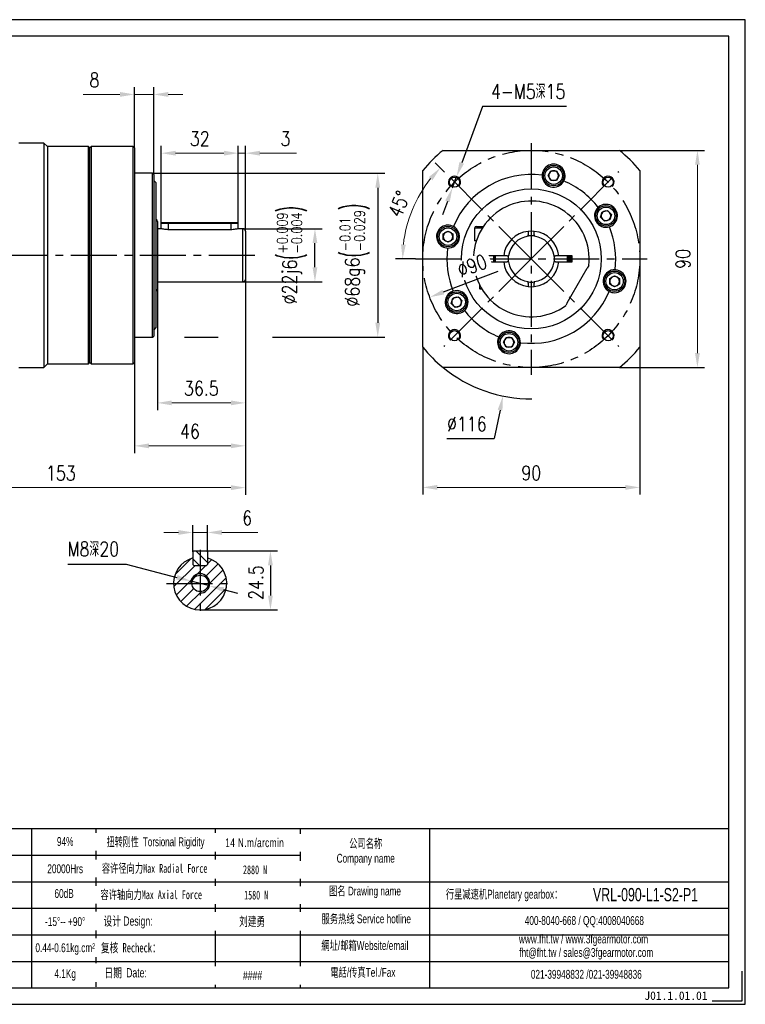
# Model space of a CAD drawing. Header units: millimetres. Extents: x 2126 to 2703, y 267 to 675.
# Tile 3 of 3: x 2403 to 2703, y 267 to 675. Entities that reach past the tile are written whole.
import ezdxf

# ---------------------------------------------------------------- set-up
doc = ezdxf.new("R2010")
doc.units = ezdxf.units.MM
doc.linetypes.add('CENTER2', pattern=[28.575, 19.05, -3.175, 3.175, -3.175])
for name, color, linetype in [('1轮廓实线层', 7, 'Continuous'), ('2细线层', 4, 'Continuous'), ('3中心线层', 1, 'CENTER2'), ('5剖面线层', 2, 'Continuous'), ('6文字层', 3, 'Continuous'), ('7标注层', 4, 'Continuous'), ('SLD-0', 7, 'Continuous'), ('图框_外框线', 7, 'Continuous')]:
    doc.layers.add(name, color=color, linetype=linetype)
doc.styles.add('TH_GBDIM', font='romans.shx', dxfattribs={"width": 0.8, "bigfont": 'gbcbig.shx'})
doc.styles.add('标准', font='arial.ttf', dxfattribs={"width": 0.667})
doc.styles.add('样式 1', font='txt')
doc.dimstyles.new('TH_GBDIM', dxfattribs={"dimscale": 6, "dimtxt": 4.5, "dimasz": 3, "dimexe": 2, "dimexo": 0, "dimgap": 1.5, "dimtad": 1, "dimdec": 1, "dimdsep": 46, "dimtxsty": 'TH_GBDIM', "dimcen": 2.5, "dimclrd": 130, "dimclre": 130, "dimclrt": 3, "dimadec": 0, "dimazin": 0, "dimtfac": 0.714286, "dimtdec": 1, "dimtmove": 0, "dimatfit": 3, "dimfxl": 1, "dimtzin": 0, "dimlwd": -1, "dimlwe": -1, "dimarcsym": 0})

# ---------------------------------------------------------------- blocks, each defined once
blk = doc.blocks.new('*D7')
at = {"layer": '7标注层', "color": 130}
for p, q in [((2422.58, 448.99), (2446.68, 448.99)), ((2446.68, 448.99), (2467.74, 443.48)), ((2481.28, 439.94), (2473.54, 441.96)), ((2487.09, 438.42), (2492.89, 436.9))]:
    blk.add_line(p, q, dxfattribs=at)
for points in [[(2467.49, 442.51), (2467.99, 444.45), (2473.54, 441.96)], [(2487.34, 439.39), (2486.83, 437.45), (2481.28, 439.94)]]:
    blk.add_solid(points, dxfattribs=at)
at = {"layer": 'Defpoints', "color": 0}
for p in [(2473.54, 441.96), (2481.28, 439.94)]:
    blk.add_point(p, dxfattribs=at)
at = {"layer": '7标注层', "color": 3, "insert": (2433.13, 455.22), "char_height": 6, "attachment_point": 5, "style": 'TH_GBDIM'}
blk.add_mtext('{M8深20}{}{}', dxfattribs=at)
blk = doc.blocks.new('*D8')
at = {"layer": '7标注层', "color": 130, "lineweight": 13}
for p, q in [((2468.41, 462.08), (2462.41, 462.08)), ((2474.41, 462.08), (2480.41, 462.08)), ((2486.41, 462.08), (2501.39, 462.08))]:
    blk.add_line(p, q, dxfattribs=at)
at = {"layer": '7标注层', "color": 130}
for p, q in [((2474.41, 454.05), (2474.41, 465.08)), ((2480.41, 454.05), (2480.41, 465.08))]:
    blk.add_line(p, q, dxfattribs=at)
for points in [[(2468.41, 461.08), (2468.41, 463.08), (2474.41, 462.08)], [(2486.41, 463.08), (2486.41, 461.08), (2480.41, 462.08)]]:
    blk.add_solid(points, dxfattribs=at)
at = {"layer": 'Defpoints', "color": 0}
for p in [(2480.41, 462.08), (2474.41, 454.05), (2480.41, 454.05)]:
    blk.add_point(p, dxfattribs=at)
at = {"layer": '7标注层', "color": 3, "insert": (2496.9, 468.08), "char_height": 6, "attachment_point": 5, "style": 'TH_GBDIM'}
blk.add_mtext('6', dxfattribs=at)
blk = doc.blocks.new('*D9')
at = {"layer": '7标注层', "color": 130}
for p, q in [((2479.88, 454.45), (2509.54, 454.45)), ((2506.54, 448.45), (2506.54, 435.95)), ((2477.41, 429.95), (2509.54, 429.95))]:
    blk.add_line(p, q, dxfattribs=at)
for points in [[(2507.54, 448.45), (2505.54, 448.45), (2506.54, 454.45)], [(2505.54, 435.95), (2507.54, 435.95), (2506.54, 429.95)]]:
    blk.add_solid(points, dxfattribs=at)
at = {"layer": 'Defpoints', "color": 0}
for p in [(2479.88, 454.45), (2477.41, 429.95), (2506.54, 429.95)]:
    blk.add_point(p, dxfattribs=at)
at = {"layer": '7标注层', "color": 3, "insert": (2500.54, 441.32), "char_height": 6, "attachment_point": 5, "rotation": 90, "style": 'TH_GBDIM'}
blk.add_mtext('24.5', dxfattribs=at)
blk = doc.blocks.new('*U5')
at = {"layer": '3中心线层'}
blk.add_line((-18.12, -18.12), (18.12, 18.12), dxfattribs=at)
blk = doc.blocks.new('*U4')
at = {"layer": '1轮廓实线层', "color": 0, "linetype": 'ByBlock', "lineweight": -2, "transparency": 16777216}
for p, rotation in [((2055.7, 7340.05), 90), ((2055.7, 7303.8), 180), ((2091.95, 7303.8), 270)]:
    blk.add_blockref('*U5', p, dxfattribs=dict(at, rotation=rotation))
blk.add_blockref('*U5', (2091.95, 7340.05), dxfattribs=at)
blk = doc.blocks.new('*D10')
at = {"layer": '7标注层', "color": 130}
for p, q in [((2495.16, 587.98), (2528, 587.98)), ((2525, 571.98), (2525, 581.98)), ((2495.16, 565.98), (2528, 565.98))]:
    blk.add_line(p, q, dxfattribs=at)
for points in [[(2526, 581.98), (2524, 581.98), (2525, 587.98)], [(2524, 571.98), (2526, 571.98), (2525, 565.98)]]:
    blk.add_solid(points, dxfattribs=at)
at = {"layer": 'Defpoints', "color": 0}
for p in [(2495.16, 587.98), (2525, 587.98), (2495.16, 565.98)]:
    blk.add_point(p, dxfattribs=at)
at = {"layer": '7标注层', "color": 3, "insert": (2515.48, 576.98), "char_height": 6, "attachment_point": 5, "rotation": 90, "style": 'TH_GBDIM'}
blk.add_mtext('{\\A1;{%%c22}{}{j6\\H0.7143x;{\\H2x;\\W0.5;(}\\S+0.009^ -0.004;{\\H2x;\\W0.5;)}}}', dxfattribs=at)
blk = doc.blocks.new('*D11')
at = {"layer": '7标注层', "color": 130}
for p, q in [((2458.16, 610.98), (2554.04, 610.98)), ((2551.04, 604.98), (2551.04, 548.98)), ((2470.91, 542.98), (2484.91, 542.98)), ((2507.41, 542.98), (2554.04, 542.98))]:
    blk.add_line(p, q, dxfattribs=at)
for points in [[(2552.04, 604.98), (2550.04, 604.98), (2551.04, 610.98)], [(2550.04, 548.98), (2552.04, 548.98), (2551.04, 542.98)]]:
    blk.add_solid(points, dxfattribs=at)
at = {"layer": 'Defpoints', "color": 0}
for p in [(2458.16, 610.98), (2457.66, 542.98), (2551.04, 542.98)]:
    blk.add_point(p, dxfattribs=at)
at = {"layer": '7标注层', "color": 3, "insert": (2541.53, 576.98), "char_height": 6, "attachment_point": 5, "rotation": 90, "style": 'TH_GBDIM'}
blk.add_mtext('{\\A1;{%%c68}{}{g6\\H0.7143x;{\\H2x;\\W0.5;(}\\S-0.01^ -0.029;{\\H2x;\\W0.5;)}}}', dxfattribs=at)
blk = doc.blocks.new('*D12')
at = {"layer": '7标注层', "color": 130}
for p, q in [((2496.16, 566.98), (2496.16, 512.78)), ((2459.66, 562.98), (2459.66, 512.78))]:
    blk.add_line(p, q, dxfattribs=at)
at = {"layer": '7标注层', "color": 130, "lineweight": 13}
blk.add_line((2490.16, 515.78), (2465.66, 515.78), dxfattribs=at)
at = {"layer": '7标注层', "color": 130}
for points in [[(2465.66, 516.78), (2465.66, 514.78), (2459.66, 515.78)], [(2490.16, 514.78), (2490.16, 516.78), (2496.16, 515.78)]]:
    blk.add_solid(points, dxfattribs=at)
at = {"layer": 'Defpoints', "color": 0}
for p in [(2496.16, 566.98), (2459.66, 562.98), (2459.66, 515.78)]:
    blk.add_point(p, dxfattribs=at)
at = {"layer": '7标注层', "color": 3, "insert": (2477.91, 521.78), "char_height": 6, "attachment_point": 5, "style": 'TH_GBDIM'}
blk.add_mtext('36.5', dxfattribs=at)
blk = doc.blocks.new('*D13')
at = {"layer": '7标注层', "color": 130}
for p, q in [((2496.16, 566.91), (2496.16, 494.98)), ((2450.16, 532.48), (2450.16, 494.98))]:
    blk.add_line(p, q, dxfattribs=at)
at = {"layer": '7标注层', "color": 130, "lineweight": 13}
blk.add_line((2490.16, 497.98), (2456.16, 497.98), dxfattribs=at)
at = {"layer": '7标注层', "color": 130}
for points in [[(2456.16, 498.98), (2456.16, 496.98), (2450.16, 497.98)], [(2490.16, 496.98), (2490.16, 498.98), (2496.16, 497.98)]]:
    blk.add_solid(points, dxfattribs=at)
at = {"layer": 'Defpoints', "color": 0}
for p in [(2496.16, 566.91), (2450.16, 532.48), (2450.16, 497.98)]:
    blk.add_point(p, dxfattribs=at)
at = {"layer": '7标注层', "color": 3, "insert": (2473.16, 503.98), "char_height": 6, "attachment_point": 5, "style": 'TH_GBDIM'}
blk.add_mtext('46', dxfattribs=at)
blk = doc.blocks.new('*D14')
at = {"layer": '7标注层', "color": 130}
for p, q in [((2450.16, 621.48), (2450.16, 646.62)), ((2458.16, 610.48), (2458.16, 646.62))]:
    blk.add_line(p, q, dxfattribs=at)
at = {"layer": '7标注层', "color": 130, "lineweight": 13}
for p, q in [((2444.16, 643.62), (2428.96, 643.62)), ((2458.16, 643.62), (2450.16, 643.62)), ((2464.16, 643.62), (2470.16, 643.62))]:
    blk.add_line(p, q, dxfattribs=at)
at = {"layer": '7标注层', "color": 130}
for points in [[(2444.16, 642.62), (2444.16, 644.62), (2450.16, 643.62)], [(2464.16, 644.62), (2464.16, 642.62), (2458.16, 643.62)]]:
    blk.add_solid(points, dxfattribs=at)
at = {"layer": 'Defpoints', "color": 0}
for p in [(2450.16, 643.62), (2450.16, 621.48), (2458.16, 610.48)]:
    blk.add_point(p, dxfattribs=at)
at = {"layer": '7标注层', "color": 3, "insert": (2433.56, 649.62), "char_height": 6, "attachment_point": 5, "style": 'TH_GBDIM'}
blk.add_mtext('8', dxfattribs=at)
blk = doc.blocks.new('*D15')
at = {"layer": '7标注层', "color": 130}
for p, q in [((2461.23, 590.08), (2461.23, 622.27)), ((2493.23, 590.08), (2493.23, 622.27))]:
    blk.add_line(p, q, dxfattribs=at)
at = {"layer": '7标注层', "color": 130, "lineweight": 13}
blk.add_line((2467.23, 619.27), (2487.23, 619.27), dxfattribs=at)
at = {"layer": '7标注层', "color": 130}
for points in [[(2467.23, 620.27), (2467.23, 618.27), (2461.23, 619.27)], [(2487.23, 618.27), (2487.23, 620.27), (2493.23, 619.27)]]:
    blk.add_solid(points, dxfattribs=at)
at = {"layer": 'Defpoints', "color": 0}
for p in [(2493.23, 619.27), (2461.23, 590.08), (2493.23, 590.08)]:
    blk.add_point(p, dxfattribs=at)
at = {"layer": '7标注层', "color": 3, "insert": (2477.23, 625.27), "char_height": 6, "attachment_point": 5, "style": 'TH_GBDIM'}
blk.add_mtext('32', dxfattribs=at)
blk = doc.blocks.new('*D16')
at = {"layer": '7标注层', "color": 130}
for p, q in [((2493.23, 590.08), (2493.23, 622.27)), ((2496.16, 586.98), (2496.16, 622.27))]:
    blk.add_line(p, q, dxfattribs=at)
at = {"layer": '7标注层', "color": 130, "lineweight": 13}
for p, q in [((2487.23, 619.27), (2481.23, 619.27)), ((2496.16, 619.27), (2493.23, 619.27)), ((2502.16, 619.27), (2517.36, 619.27))]:
    blk.add_line(p, q, dxfattribs=at)
at = {"layer": '7标注层', "color": 130}
for points in [[(2487.23, 618.27), (2487.23, 620.27), (2493.23, 619.27)], [(2502.16, 620.27), (2502.16, 618.27), (2496.16, 619.27)]]:
    blk.add_solid(points, dxfattribs=at)
at = {"layer": 'Defpoints', "color": 0}
for p in [(2493.23, 619.27), (2493.23, 590.08), (2496.16, 586.98)]:
    blk.add_point(p, dxfattribs=at)
at = {"layer": '7标注层', "color": 3, "insert": (2512.76, 625.27), "char_height": 6, "attachment_point": 5, "style": 'TH_GBDIM'}
blk.add_mtext('{3}{}{}', dxfattribs=at)
blk = doc.blocks.new('*D17')
at = {"layer": '7标注层', "color": 130}
for p, q in [((2578.46, 611.69), (2574.85, 615.3)), ((2566.7, 575.45), (2558.34, 575.45))]:
    blk.add_line(p, q, dxfattribs=at)
at = {"layer": '7标注层', "color": 130, "lineweight": 13}
blk.add_arc((2614.7, 575.45), 53.37, 141.4451, 173.5549, dxfattribs=at)
at = {"layer": '7标注层', "color": 130}
for points in [[(2573.72, 608.04), (2572.23, 609.37), (2576.97, 613.18)], [(2560.68, 581.49), (2562.67, 581.38), (2561.34, 575.45)]]:
    blk.add_solid(points, dxfattribs=at)
at = {"layer": 'Defpoints', "color": 0}
for p in [(2578.46, 611.69), (2568.49, 602.13), (2566.7, 575.45), (2614.7, 575.45), (2675.2, 575.45)]:
    blk.add_point(p, dxfattribs=at)
at = {"layer": '7标注层', "color": 3, "insert": (2559.86, 598.16), "char_height": 6, "attachment_point": 5, "rotation": 67.5, "style": 'TH_GBDIM'}
blk.add_mtext('45%%d', dxfattribs=at)
blk = doc.blocks.new('*D18')
at = {"layer": '7标注层', "color": 130}
for p, q in [((2569.7, 538.85), (2569.7, 477.76)), ((2659.7, 538.85), (2659.7, 477.76))]:
    blk.add_line(p, q, dxfattribs=at)
at = {"layer": '7标注层', "color": 130, "lineweight": 13}
blk.add_line((2575.7, 480.76), (2653.7, 480.76), dxfattribs=at)
at = {"layer": '7标注层', "color": 130}
for points in [[(2575.7, 481.76), (2575.7, 479.76), (2569.7, 480.76)], [(2653.7, 479.76), (2653.7, 481.76), (2659.7, 480.76)]]:
    blk.add_solid(points, dxfattribs=at)
at = {"layer": 'Defpoints', "color": 0}
for p in [(2569.7, 538.85), (2659.7, 538.85), (2659.7, 480.76)]:
    blk.add_point(p, dxfattribs=at)
at = {"layer": '7标注层', "color": 3, "insert": (2614.7, 486.76), "char_height": 6, "attachment_point": 5, "style": 'TH_GBDIM'}
blk.add_mtext('90', dxfattribs=at)
blk = doc.blocks.new('*D19')
at = {"layer": '7标注层', "color": 130}
for p, q in [((2651.3, 620.45), (2686.58, 620.45)), ((2651.3, 530.45), (2686.58, 530.45))]:
    blk.add_line(p, q, dxfattribs=at)
at = {"layer": '7标注层', "color": 130, "lineweight": 13}
blk.add_line((2683.58, 536.45), (2683.58, 614.45), dxfattribs=at)
at = {"layer": '7标注层', "color": 130}
for points in [[(2684.58, 614.45), (2682.58, 614.45), (2683.58, 620.45)], [(2682.58, 536.45), (2684.58, 536.45), (2683.58, 530.45)]]:
    blk.add_solid(points, dxfattribs=at)
at = {"layer": 'Defpoints', "color": 0}
for p in [(2651.3, 620.45), (2683.58, 620.45), (2651.3, 530.45)]:
    blk.add_point(p, dxfattribs=at)
at = {"layer": '7标注层', "color": 3, "insert": (2677.58, 575.45), "char_height": 6, "attachment_point": 5, "rotation": 90, "style": 'TH_GBDIM'}
blk.add_mtext('90', dxfattribs=at)
blk = doc.blocks.new('*D20')
at = {"layer": '7标注层', "color": 130}
for p in [(2601.75, 512.77), (2579.63, 501.02)]:
    blk.add_line(p, (2599.32, 501.02), dxfattribs=at)
blk.add_arc((2614.7, 575.45), 58, 230.8833, 270.1957, dxfattribs=at)
blk.add_solid([(2602.73, 512.57), (2600.77, 512.97), (2602.96, 518.65)], dxfattribs=at)
at = {"layer": 'Defpoints', "color": 0}
for p in [(2626.45, 632.24), (2602.96, 518.65)]:
    blk.add_point(p, dxfattribs=at)
at = {"layer": '7标注层', "color": 3, "insert": (2587.98, 507.02), "char_height": 6, "attachment_point": 5, "style": 'TH_GBDIM'}
blk.add_mtext('{∅116}{}{}', dxfattribs=at)
blk = doc.blocks.new('*D21')
at = {"layer": '7标注层', "color": 130}
for p, q in [((2594.51, 638.6), (2585.84, 615.23)), ((2629.35, 638.6), (2594.51, 638.6)), ((2582.01, 604.92), (2583.75, 609.61)), ((2579.93, 599.3), (2577.84, 593.67))]:
    blk.add_line(p, q, dxfattribs=at)
for points in [[(2584.9, 615.58), (2586.78, 614.89), (2583.75, 609.61)], [(2580.86, 598.95), (2578.99, 599.64), (2582.01, 604.92)]]:
    blk.add_solid(points, dxfattribs=at)
at = {"layer": 'Defpoints', "color": 0}
for p in [(2583.75, 609.61), (2582.01, 604.92)]:
    blk.add_point(p, dxfattribs=at)
at = {"layer": '7标注层', "color": 3, "insert": (2613.43, 644.83), "char_height": 6, "attachment_point": 5, "style": 'TH_GBDIM'}
blk.add_mtext('{4-M5深15}{}{}', dxfattribs=at)
blk = doc.blocks.new('*D25')
at = {"layer": '7标注层', "color": 130}
for p, q in [((2496.16, 566.91), (2496.16, 477.66)), ((2343.16, 532.38), (2343.16, 477.66))]:
    blk.add_line(p, q, dxfattribs=at)
at = {"layer": '7标注层', "color": 130, "lineweight": 13}
blk.add_line((2349.16, 480.66), (2490.16, 480.66), dxfattribs=at)
at = {"layer": '7标注层', "color": 130}
for points in [[(2349.16, 481.66), (2349.16, 479.66), (2343.16, 480.66)], [(2490.16, 479.66), (2490.16, 481.66), (2496.16, 480.66)]]:
    blk.add_solid(points, dxfattribs=at)
at = {"layer": 'Defpoints', "color": 0}
for p in [(2496.16, 566.91), (2343.16, 532.38), (2496.16, 480.66)]:
    blk.add_point(p, dxfattribs=at)
at = {"layer": '7标注层', "color": 3, "insert": (2419.66, 486.66), "char_height": 6, "attachment_point": 5, "style": 'TH_GBDIM'}
blk.add_mtext('153', dxfattribs=at)
blk = doc.blocks.new('*D28')
at = {"layer": '7标注层', "color": 130}
blk.add_line((2600.78, 570.19), (2578.21, 561.68), dxfattribs=at)
blk.add_solid([(2577.86, 562.62), (2578.57, 560.75), (2572.6, 559.57)], dxfattribs=at)
at = {"layer": 'Defpoints', "color": 0}
for p in [(2656.81, 591.32), (2572.6, 559.57)]:
    blk.add_point(p, dxfattribs=at)
at = {"layer": '7标注层', "color": 3, "insert": (2590.18, 572.61), "char_height": 6, "attachment_point": 5, "rotation": 20.6615, "style": 'TH_GBDIM'}
blk.add_mtext('∅90', dxfattribs=at)

msp = doc.modelspace()

# ---------------------------------------------------------------- hatches: boundary and pattern name
at = {"layer": '5剖面线层'}
h = msp.add_hatch(dxfattribs=at)
h.set_pattern_fill('ANSI31', color=256, angle=90)
h.set_pattern_definition([(135, (1369.3968, 213.6165), (-2.245064, -2.245064), [])])
h.paths.add_polyline_path([(2480.41, 454.05), (2480.01, 454.45), (2477.41, 454.45), (2477.41, 448.45), (2480.01, 448.45), (2480.41, 448.85)])
h.paths.add_polyline_path([(2477.41, 454.45), (2474.81, 454.45), (2474.41, 454.05), (2474.41, 448.85), (2474.81, 448.45), (2477.41, 448.45)])
h = msp.add_hatch(dxfattribs=at)
h.set_pattern_fill('ANSI31', color=256)
h.set_pattern_definition([(45, (1369.3968, 213.6165), (-2.245064, 2.245064), [])])
h.paths.add_polyline_path([(2480.41, 451.53), (2480.41, 448.85), (2480.01, 448.45), (2477.41, 448.45), (2477.41, 444.95, -0.414214), (2481.41, 440.95), (2488.41, 440.95, 0.335437)])
h.paths.add_polyline_path([(2488.41, 440.95), (2481.41, 440.95, -0.414214), (2477.41, 436.95), (2477.41, 429.95, 0.414214)])
h.paths.add_polyline_path([(2477.41, 436.95), (2477.41, 437.55, -0.414214), (2474.01, 440.95), (2466.41, 440.95, 0.414214), (2477.41, 429.95)])
h.paths.add_polyline_path([(2477.41, 448.45), (2474.81, 448.45), (2474.41, 448.85), (2474.41, 451.53, 0.335437), (2466.41, 440.95), (2473.41, 440.95, -0.414214), (2477.41, 444.95)])
h.paths.add_polyline_path([(2477.41, 444.95), (2477.41, 444.35, -0.414214), (2480.81, 440.95), (2481.41, 440.95, 0.414214)], flags=17)
h.paths.add_polyline_path([(2477.41, 444.35), (2477.41, 444.95, 0.414214), (2473.41, 440.95), (2474.01, 440.95, -0.414214)], flags=17)
h.paths.add_polyline_path([(2481.41, 440.95), (2480.81, 440.95, -0.414214), (2477.41, 437.55), (2477.41, 436.95, 0.414214)], flags=17)

# ---------------------------------------------------------------- linework, layer by layer
at = {"layer": '1轮廓实线层', "linetype": 'Continuous', "lineweight": 30}
for p, q in [((2412.66, 623.48), (2402.16, 623.48)), ((2414.16, 621.98), (2412.66, 623.48)), ((2412.66, 623.48), (2412.66, 530.48)), ((2431.16, 621.98), (2414.16, 621.98)), ((2414.16, 621.98), (2414.16, 531.98)), ((2431.66, 621.48), (2431.16, 621.98)), ((2431.16, 531.98), (2431.16, 621.98)), ((2432.16, 621.98), (2431.66, 621.48)), ((2431.66, 532.48), (2431.66, 621.48)), ((2449.66, 621.98), (2432.16, 621.98)), ((2432.16, 621.98), (2432.16, 531.98)), ((2450.16, 621.48), (2449.66, 621.98)), ((2449.66, 576.98), (2449.66, 621.98)), ((2450.16, 621.48), (2450.16, 576.98)), ((2578.11, 620.45), (2651.3, 620.45)), ((2457.66, 610.98), (2450.16, 610.98)), ((2458.16, 610.48), (2457.66, 610.98)), ((2457.66, 576.98), (2457.66, 610.98)), ((2458.16, 610.48), (2458.16, 576.98)), ((2569.7, 538.85), (2569.7, 612.04)), ((2619.24, 610.55), (2619.21, 610.15)), ((2621.65, 609.98), (2622.8, 611.98)), ((2622.8, 607.98), (2621.65, 609.98)), ((2622.8, 611.98), (2625.11, 611.98)), ((2625.11, 611.98), (2626.27, 609.98)), ((2626.27, 609.98), (2625.11, 607.98)), ((2628.16, 607.76), (2628.33, 608.12)), ((2659.7, 612.04), (2659.7, 538.85)), ((2459.16, 606.98), (2458.16, 607.98)), ((2459.16, 576.98), (2459.16, 606.98)), ((2625.11, 607.98), (2622.8, 607.98)), ((2642.74, 597.06), (2642.43, 596.8)), ((2643.43, 592.72), (2644.03, 594.95)), ((2645.07, 591.09), (2643.43, 592.72)), ((2644.03, 594.95), (2646.26, 595.55)), ((2646.26, 595.55), (2647.9, 593.92)), ((2647.9, 593.92), (2647.3, 591.69)), ((2459.66, 590.98), (2459.66, 576.98)), ((2461.16, 587.98), (2459.66, 587.98)), ((2461.56, 590.48), (2461.16, 590.08)), ((2461.16, 590.08), (2461.16, 587.98)), ((2464.16, 590.08), (2461.16, 590.08)), ((2461.56, 590.48), (2464.16, 590.48)), ((2464.16, 590.48), (2490.16, 590.48)), ((2464.16, 590.08), (2464.16, 590.48)), ((2490.16, 590.08), (2464.16, 590.08)), ((2464.16, 590.08), (2464.16, 587.56)), ((2490.16, 590.48), (2492.76, 590.48)), ((2490.16, 590.48), (2490.16, 590.08)), ((2493.16, 590.08), (2490.16, 590.08)), ((2490.16, 590.08), (2490.16, 587.56)), ((2493.16, 590.08), (2492.76, 590.48)), ((2493.16, 587.98), (2493.16, 590.08)), ((2495.16, 587.98), (2493.16, 587.98)), ((2495.16, 576.98), (2495.16, 587.98)), ((2582.39, 588.9), (2582.03, 589.07)), ((2591.2, 588.2), (2591.2, 582.95)), ((2594.37, 588.2), (2591.2, 588.2)), ((2591.95, 588.95), (2594.86, 588.95)), ((2647.3, 591.69), (2645.07, 591.09)), ((2647.06, 588.78), (2647.44, 588.92)), ((2490.16, 587.56), (2464.16, 587.56)), ((2496.16, 586.98), (2496.16, 576.98)), ((2578.17, 585.85), (2580.17, 587.01)), ((2578.17, 583.54), (2578.17, 585.85)), ((2580.17, 582.39), (2578.17, 583.54)), ((2580.17, 587.01), (2582.17, 585.85)), ((2582.17, 583.54), (2580.17, 582.39)), ((2582.17, 585.85), (2582.17, 583.54)), ((2613.45, 586.88), (2613.45, 586.47)), ((2613.45, 586.47), (2613.45, 585.45)), ((2615.95, 586.47), (2615.95, 586.88)), ((2615.95, 585.45), (2615.95, 586.47)), ((2579.6, 579.98), (2580, 579.95)), ((2591.91, 582.95), (2591.2, 582.95)), ((2449.66, 531.98), (2449.66, 576.98)), ((2450.16, 576.98), (2450.16, 532.48)), ((2457.66, 542.98), (2457.66, 576.98)), ((2458.16, 576.98), (2458.16, 543.48)), ((2459.16, 546.98), (2459.16, 576.98)), ((2459.66, 576.98), (2459.66, 562.98)), ((2495.16, 565.98), (2495.16, 576.98)), ((2496.16, 576.98), (2496.16, 566.98)), ((2591.24, 576.7), (2590.74, 576.7)), ((2602.77, 576.7), (2591.24, 576.7)), ((2593.2, 576.7), (2593.2, 574.2)), ((2599.2, 574.2), (2599.2, 576.7)), ((2599.41, 576.7), (2599.35, 575.45)), ((2599.35, 575.45), (2599.41, 574.2)), ((2603.27, 576.7), (2602.77, 576.7)), ((2603.68, 576.7), (2603.27, 576.7)), ((2604.71, 576.7), (2603.68, 576.7)), ((2625.73, 576.7), (2624.7, 576.7)), ((2626.14, 576.7), (2625.73, 576.7)), ((2626.64, 576.7), (2626.14, 576.7)), ((2631.7, 576.7), (2626.64, 576.7)), ((2631.7, 574.2), (2631.7, 576.7)), ((2590.74, 574.2), (2591.24, 574.2)), ((2591.24, 574.2), (2602.77, 574.2)), ((2602.77, 574.2), (2603.27, 574.2)), ((2603.27, 574.2), (2603.68, 574.2)), ((2603.68, 574.2), (2604.71, 574.2)), ((2624.7, 574.2), (2625.73, 574.2)), ((2625.73, 574.2), (2626.14, 574.2)), ((2626.14, 574.2), (2626.64, 574.2)), ((2626.64, 574.2), (2631.7, 574.2)), ((2629.63, 557.29), (2637.89, 571.6)), ((2638.55, 572.75), (2637.89, 571.6)), ((2647.24, 567.35), (2649.24, 568.5)), ((2647.24, 565.04), (2647.24, 567.35)), ((2649.24, 568.5), (2651.24, 567.35)), ((2649.81, 570.91), (2649.41, 570.94)), ((2651.24, 567.35), (2651.24, 565.04)), ((2459.66, 565.98), (2495.16, 565.98)), ((2593.2, 564.78), (2593.2, 563.2)), ((2593.2, 563.2), (2593.45, 562.95)), ((2593.2, 563.2), (2594.07, 563.2)), ((2613.45, 565.45), (2613.45, 564.42)), ((2613.45, 564.42), (2613.45, 564.01)), ((2615.95, 564.42), (2615.95, 565.45)), ((2615.95, 564.01), (2615.95, 564.42)), ((2649.24, 563.88), (2647.24, 565.04)), ((2651.24, 565.04), (2649.24, 563.88)), ((2581.51, 556.97), (2582.11, 559.2)), ((2582.34, 562.11), (2581.97, 561.98)), ((2582.11, 559.2), (2584.34, 559.8)), ((2584.34, 559.8), (2585.97, 558.17)), ((2594.22, 562.95), (2593.45, 562.95)), ((2647.02, 561.99), (2647.38, 561.82)), ((2583.15, 555.34), (2581.51, 556.97)), ((2585.38, 555.94), (2583.15, 555.34)), ((2585.97, 558.17), (2585.38, 555.94)), ((2629.63, 557.29), (2628.96, 556.14)), ((2586.67, 553.83), (2586.98, 554.09)), ((2458.16, 545.98), (2459.16, 546.98)), ((2450.16, 542.98), (2457.66, 542.98)), ((2457.66, 542.98), (2458.16, 543.48)), ((2601.25, 543.13), (2601.08, 542.77)), ((2603.14, 540.91), (2604.3, 542.91)), ((2604.3, 542.91), (2606.61, 542.91)), ((2606.61, 542.91), (2607.76, 540.91)), ((2604.3, 538.91), (2603.14, 540.91)), ((2606.61, 538.91), (2604.3, 538.91)), ((2607.76, 540.91), (2606.61, 538.91)), ((2610.17, 540.34), (2610.2, 540.74)), ((2412.66, 530.48), (2414.16, 531.98)), ((2414.16, 531.98), (2431.16, 531.98)), ((2431.16, 531.98), (2431.66, 532.48)), ((2431.66, 532.48), (2432.16, 531.98)), ((2432.16, 531.98), (2449.66, 531.98)), ((2449.66, 531.98), (2450.16, 532.48)), ((2402.16, 530.48), (2412.66, 530.48)), ((2651.3, 530.45), (2578.11, 530.45))]:
    msp.add_line(p, q, dxfattribs=at)
at = {"layer": '1轮廓实线层'}
for p, q in [((2474.81, 454.45), (2474.41, 454.05)), ((2474.41, 454.05), (2474.41, 448.85)), ((2474.81, 454.45), (2480.01, 454.45)), ((2480.41, 454.05), (2480.01, 454.45)), ((2480.41, 454.05), (2480.41, 448.85)), ((2474.41, 448.85), (2474.81, 448.45)), ((2474.81, 448.45), (2480.01, 448.45)), ((2480.01, 448.45), (2480.41, 448.85))]:
    msp.add_line(p, q, dxfattribs=at)
at = {"layer": '1轮廓实线层', "linetype": 'Continuous', "lineweight": 30, "flags": 128}
for points in [[(2615.95, 586.88), (2614.7, 586.95), (2613.45, 586.88)], [(2630, 574.2), (2630.05, 575.45), (2630, 576.7)], [(2613.45, 564.01), (2614.7, 563.95), (2615.95, 564.01)]]:
    msp.add_lwpolyline(points, dxfattribs=at)
at = {"layer": '1轮廓实线层', "linetype": 'Continuous', "lineweight": 30}
for centre, radius in [((2623.96, 609.98), 4.25), ((2623.96, 609.98), 3.62), ((2582.88, 607.27), 2.1), ((2646.52, 607.27), 2.1), ((2614.7, 575.45), 29), ((2645.67, 593.32), 4.25), ((2645.67, 593.32), 3.62), ((2580.17, 584.7), 4.25), ((2580.17, 584.7), 3.63), ((2649.24, 566.19), 4.25), ((2649.24, 566.19), 3.62), ((2583.74, 557.57), 4.25), ((2583.74, 557.57), 3.63), ((2582.88, 543.63), 2.1), ((2605.45, 540.91), 4.25), ((2605.45, 540.91), 3.63), ((2646.52, 543.63), 2.1)]:
    msp.add_circle(centre, radius, dxfattribs=at)
at = {"layer": '1轮廓实线层'}
msp.add_circle((2477.41, 440.95), 3.4, dxfattribs=at)
at = {"layer": '1轮廓实线层', "linetype": 'Continuous', "lineweight": 30}
for centre, radius, start, end in [((2614.7, 575.45), 58, 129.1167, 140.8833), ((2614.7, 575.45), 58, 39.1167, 50.8833), ((2623.96, 609.98), 4.75, 336.9662, 173.0338), ((2614.7, 575.45), 35, 82.6029, 157.3971), ((2623.96, 609.98), 4.75, 177.866, 332.134), ((2623.96, 609.98), 2, 150, 210), ((2623.96, 609.98), 2, 90, 150), ((2623.96, 609.98), 2, 210, 270), ((2623.96, 609.98), 2, 30, 90), ((2623.96, 609.98), 2, 270, 330), ((2623.96, 609.98), 2, 330, 30), ((2614.7, 575.45), 35, 37.6029, 67.3971), ((2614.7, 575.45), 24, 353.5565, 177.0145), ((2645.67, 593.32), 4.75, 132.866, 287.134), ((2645.67, 593.32), 4.75, 291.9662, 128.0338), ((2458.66, 590.98), 1, 0, 60), ((2645.67, 593.32), 2, 165, 225), ((2645.67, 593.32), 2, 105, 165), ((2645.67, 593.32), 2, 225, 285), ((2645.67, 593.32), 2, 45, 105), ((2645.67, 593.32), 2, 285, 345), ((2645.67, 593.32), 2, 345, 45), ((2495.16, 586.98), 1, 0, 90), ((2580.17, 584.7), 4.75, 66.9662, 263.0338), ((2580.17, 584.7), 4.75, 267.866, 62.134), ((2591.95, 588.2), 0.75, 90, 180), ((2614.7, 575.45), 35, 352.6029, 22.3971), ((2580.17, 584.7), 2, 120, 180), ((2580.17, 584.7), 2, 180, 240), ((2580.17, 584.7), 2, 60, 120), ((2580.17, 584.7), 2, 0, 60), ((2580.17, 584.7), 2, 300, 0), ((2614.7, 575.45), 11.5, 96.2401, 173.7599), ((2614.7, 575.45), 9.5, 97.5608, 172.4392), ((2614.7, 575.45), 9.6, 82.5184, 97.4816), ((2614.7, 575.45), 11.5, 6.2401, 83.7599), ((2614.7, 575.45), 9.5, 7.5608, 82.4392), ((2580.17, 584.7), 2, 240, 300), ((2614.7, 575.45), 35, 172.6029, 202.3971), ((2614.7, 575.45), 15, 175.2198, 184.7802), ((2614.7, 575.45), 9.6, 172.5184, 187.4816), ((2614.7, 575.45), 9.6, 352.5184, 7.4816), ((2614.7, 575.45), 15, 355.2198, 4.7802), ((2614.7, 575.45), 15.75, 355.4479, 4.5521), ((2614.7, 575.45), 16, 355.5192, 4.4808), ((2614.7, 575.45), 16.4, 355.6287, 4.3713), ((2614.7, 575.45), 17, 355.7833, 4.2167), ((2614.7, 575.45), 24, 182.9855, 306.4435), ((2614.7, 575.45), 11.5, 186.2401, 263.7599), ((2614.7, 575.45), 9.5, 187.5608, 262.4392), ((2614.7, 575.45), 11.5, 276.2401, 353.7599), ((2614.7, 575.45), 9.5, 277.5608, 352.4392), ((2649.24, 566.19), 4.75, 87.866, 242.134), ((2649.24, 566.19), 2, 120, 180), ((2649.24, 566.19), 4.75, 246.9662, 83.0338), ((2649.24, 566.19), 2, 60, 120), ((2649.24, 566.19), 2, 0, 60), ((2495.16, 566.98), 1, 270, 0), ((2614.7, 575.45), 9.6, 262.5184, 277.4816), ((2649.24, 566.19), 2, 180, 240), ((2649.24, 566.19), 2, 240, 300), ((2649.24, 566.19), 2, 300, 0), ((2458.66, 562.98), 1, 300, 0), ((2583.74, 557.57), 4.75, 111.9662, 308.0338), ((2583.74, 557.57), 2, 105, 165), ((2583.74, 557.57), 4.75, 312.866, 107.134), ((2583.74, 557.57), 2, 45, 105), ((2614.7, 575.45), 35, 262.6029, 337.3971), ((2583.74, 557.57), 2, 165, 225), ((2583.74, 557.57), 2, 225, 285), ((2583.74, 557.57), 2, 285, 345), ((2583.74, 557.57), 2, 345, 45), ((2614.7, 575.45), 35, 217.6029, 247.3971), ((2605.45, 540.91), 4.75, 156.9662, 353.0338), ((2605.45, 540.91), 4.75, 357.866, 152.134), ((2605.45, 540.91), 2, 90, 150), ((2605.45, 540.91), 2, 30, 90), ((2614.7, 575.45), 58, 219.1167, 230.8833), ((2605.45, 540.91), 2, 150, 210), ((2605.45, 540.91), 2, 210, 270), ((2605.45, 540.91), 2, 270, 330), ((2605.45, 540.91), 2, 330, 30), ((2614.7, 575.45), 58, 309.1167, 320.8833)]:
    msp.add_arc(centre, radius, start, end, dxfattribs=at)
at = {"layer": '1轮廓实线层'}
msp.add_arc((2477.41, 440.95), 11, 105.8266, 74.1734, dxfattribs=at)
at = {"layer": '1轮廓实线层', "linetype": 'Continuous', "lineweight": 30}
for points, knots in [([(2464.16, 587.56), (2463.83, 587.57), (2463.17, 587.59), (2462.29, 587.72), (2461.61, 587.86), (2461.21, 587.97), (2461.2, 587.97), (2461.2, 587.97)], [0, 0, 0, 0, 0.209353, 0.418514, 0.63263, 0.850273, 1, 1, 1, 1]), ([(2493.13, 587.97), (2493.14, 587.97), (2493.18, 587.98), (2492.93, 587.91), (2492.39, 587.79), (2491.58, 587.64), (2490.79, 587.57), (2490.3, 587.56), (2490.16, 587.56)], [0, 0, 0, 0, 0.062606, 0.269235, 0.478041, 0.693534, 0.910388, 1, 1, 1, 1]), ([(2613.45, 584.86), (2613.45, 584.95), (2613.45, 585.14), (2613.45, 585.34), (2613.45, 585.45)], [0, 0, 0, 0, 0.444848, 1, 1, 1, 1]), ([(2615.95, 585.45), (2615.95, 585.34), (2615.95, 585.14), (2615.95, 584.95), (2615.95, 584.86)], [0, 0, 0, 0, 0.555152, 1, 1, 1, 1]), ([(2604.71, 576.7), (2604.81, 576.7), (2605.01, 576.7), (2605.2, 576.7), (2605.29, 576.7)], [0, 0, 0, 0, 0.555152, 1, 1, 1, 1]), ([(2624.12, 576.7), (2624.21, 576.7), (2624.4, 576.7), (2624.6, 576.7), (2624.7, 576.7)], [0, 0, 0, 0, 0.444848, 1, 1, 1, 1]), ([(2605.29, 574.2), (2605.2, 574.2), (2605.01, 574.2), (2604.81, 574.2), (2604.71, 574.2)], [0, 0, 0, 0, 0.444848, 1, 1, 1, 1]), ([(2624.7, 574.2), (2624.6, 574.2), (2624.4, 574.2), (2624.21, 574.2), (2624.12, 574.2)], [0, 0, 0, 0, 0.555152, 1, 1, 1, 1]), ([(2613.45, 565.45), (2613.45, 565.55), (2613.45, 565.75), (2613.45, 565.94), (2613.45, 566.03)], [0, 0, 0, 0, 0.555152, 1, 1, 1, 1]), ([(2615.95, 566.03), (2615.95, 565.94), (2615.95, 565.75), (2615.95, 565.55), (2615.95, 565.45)], [0, 0, 0, 0, 0.444848, 1, 1, 1, 1])]:
    msp.add_open_spline(points, degree=3, knots=knots, dxfattribs=at)
at = {"layer": '2细线层'}
for centre, radius, start, end in [((2582.88, 607.27), 2.5, 315, 226.5918), ((2646.52, 607.27), 2.5, 315, 226.5918), ((2582.88, 543.63), 2.5, 315, 226.5918), ((2646.52, 543.63), 2.5, 315, 226.5918), ((2477.41, 440.95), 4, 270, 180)]:
    msp.add_arc(centre, radius, start, end, dxfattribs=at)
at = {"layer": '3中心线层'}
for p, q in [((2614.7, 623.45), (2614.7, 527.45)), ((2338.11, 576.98), (2502.66, 576.98)), ((2566.7, 575.45), (2662.7, 575.45)), ((2477.41, 454.95), (2477.41, 426.95)), ((2463.41, 440.95), (2491.41, 440.95))]:
    msp.add_line(p, q, dxfattribs=at)
msp.add_circle((2614.7, 575.45), 45, dxfattribs=at)
at = {"layer": 'SLD-0'}
msp.add_line((2407.49, 339.35), (2407.49, 273.4), dxfattribs=at)
at = {"layer": '图框_外框线'}
for p, q in [((2177.35, 339.35), (2696.57, 339.35)), ((2434.17, 339.35), (2434.17, 273.77)), ((2483.65, 339.35), (2483.65, 273.4)), ((2518.92, 339.35), (2518.92, 273.4)), ((2572.53, 339.35), (2572.53, 273.4)), ((2227.11, 328.35), (2518.92, 328.35)), ((2177.35, 317.34), (2696.57, 317.34)), ((2227.11, 306.34), (2696.57, 306.34)), ((2227.11, 295.33), (2696.57, 295.33)), ((2227.11, 284.33), (2696.57, 284.33))]:
    msp.add_line(p, q, dxfattribs=at)
at = {"layer": '图框_外框线', "color": 3}
msp.add_lwpolyline([(2126.38, 266.53), (2703.44, 266.53), (2703.44, 674.6), (2126.38, 674.6)], close=True, dxfattribs=at)
at = {"layer": '图框_外框线', "color": 3, "lineweight": 25}
msp.add_lwpolyline([(2160.72, 273.4), (2696.57, 273.4), (2696.57, 667.73), (2160.72, 667.73)], close=True, dxfattribs=at)
at = {"layer": '图框_外框线', "color": 3}
msp.add_lwpolyline([(2702.06, 280.27), (2702.06, 267.9), (2689.7, 267.9)], dxfattribs=at)

# ---------------------------------------------------------------- block references
at = {"layer": '1轮廓实线层'}
msp.add_blockref('*U4', (540.88, -6746.48), dxfattribs=at)

# ---------------------------------------------------------------- texts
at = {"layer": '6文字层', "insert": (2661.59, 271.86), "char_height": 3.5, "width": 43.3044, "attachment_point": 1, "style": '样式 1'}
msp.add_mtext('J01.1.01.01', dxfattribs=at)
at = {"layer": 'SLD-0', "color": 1, "attachment_point": 2, "style": '标准'}
for s, insert, char_height, width in [('94%', (2421.45, 335.84), 3.668, 46.9083), ('{\\fSimSun|b0|i0|c134|p2;公司名称}\\PCompany name', (2546.06, 335.01), 3.668, 46.9083), ('20000Hrs', (2421.45, 324.53), 3.668, 46.9083), ('60dB', (2421, 314.29), 3.668, 46.9083), ('{\\fSimSun|b0|i0|c134|p2;图名} Drawing name', (2545.76, 315.31), 3.668, 46.9083), ('  {\\fSimSun|b0|i0|c134|p2;行星减速机}Planetary gearbox{\\fSimSun|b0|i0|c134|p2;：}', (2602.48, 314), 3.668, 67.7255), ('\\pxt3.3345;{\\C256;VRL-090-L1-S2-P1}', (2662.06, 314.73), 5.5, 46.9083), ('-15%%D-- +90%%D', (2421.45, 302.63), 3.668, 46.9083), ('{\\fSimSun|b0|i0|c134|p2;服务热线} Service hotline', (2546.28, 303.78), 3.668, 46.9083), ('400-8040-668 / QQ:4008040668', (2636.7, 303.08), 3.668, 81.8656), ('www.fht.tw / www.3fgearmotor.com ', (2636.36, 295.44), 3.668, 61.8339), ('0.44-0.61kg.cm²', (2421.45, 291.81), 3.668, 46.9083), ('{\\fSimSun|b0|i0|c134|p2;網址}/{\\fSimSun|b0|i0|c134|p2;邮箱}Website/email', (2545.71, 292.73), 3.668, 46.9083), ('\\pxt12;fht@fht.tw / sales@3fgearmotor.com ', (2637.48, 289.85), 3.668, 77.9378), ('{\\fSimSun|b0|i0|c134|p2;電話}/{\\fSimSun|b0|i0|c134|p2;传真}Tel./Fax', (2544.89, 281.59), 3.668, 46.9083), ('4.1Kg', (2421.45, 281.09), 3.668, 46.9083), ('021-39948832 /021-39948836 ', (2637.52, 280.79), 3.668, 46.9083)]:
    msp.add_mtext(s, dxfattribs=dict(at, insert=insert, char_height=char_height, width=width))

# ---------------------------------------------------------------- dimensions: what is measured, and where the dimension line sits
at = {"layer": '7标注层'}
for base, p1, p2, picture, middle in [((2450.16, 643.62), (2458.16, 610.48), (2450.16, 621.48), '*D14', (2433.56, 649.62)), ((2496.16, 480.66), (2343.16, 532.38), (2496.16, 566.91), '*D25', (2419.66, 486.66)), ((2480.41, 462.08), (2474.41, 454.05), (2480.41, 454.05), '*D8', (2496.9, 468.08))]:
    dim = msp.add_linear_dim(base=base, p1=p1, p2=p2, dimstyle='TH_GBDIM', override={"dimtxt": 1, "dimasz": 1, "dimexe": 0.5, "dimgap": 0.5, "dimlwd": 13}, dxfattribs=at)
    dim.commit()
    dim.dimension.update_dxf_attribs({"geometry": picture, "text_midpoint": middle})
for p1, p2, text, picture, middle in [((2582.01, 604.92), (2583.75, 609.61), '{4-M5深15}{}{}', '*D21', (2613.43, 638.6)), ((2481.28, 439.94), (2473.54, 441.96), '{M8深20}{}{}', '*D7', (2446.68, 448.99))]:
    dim = msp.add_diameter_dim_2p(p1=p1, p2=p2, text=text, dimstyle='TH_GBDIM', override={"dimtxt": 1, "dimasz": 1, "dimgap": 0.5, "dimtad": 1, "dimtih": 0, "dimtoh": 1, "dimdec": 1, "dimlfac": 1, "dimcen": 0, "dimse1": 0, "dimse2": 0, "dimsd1": 0, "dimsd2": 0, "dimtix": 0, "dimtofl": 1, "dimatfit": 3}, dxfattribs=at)
    dim.commit()
    dim.dimension.update_dxf_attribs({"geometry": picture, "text_midpoint": middle, "dimtype": 163})
for base, p1, p2, picture, middle in [((2493.23, 619.27), (2461.23, 590.08), (2493.23, 590.08), '*D15', (2477.23, 619.27)), ((2450.16, 497.98), (2496.16, 566.91), (2450.16, 532.48), '*D13', (2473.16, 497.98)), ((2459.66, 515.78), (2496.16, 566.98), (2459.66, 562.98), '*D12', (2477.91, 515.78)), ((2659.7, 480.76), (2569.7, 538.85), (2659.7, 538.85), '*D18', (2614.7, 480.76))]:
    dim = msp.add_linear_dim(base=base, p1=p1, p2=p2, dimstyle='TH_GBDIM', override={"dimtxt": 1, "dimasz": 1, "dimexe": 0.5, "dimgap": 0.5, "dimlwd": 13}, dxfattribs=at)
    dim.commit()
    dim.dimension.update_dxf_attribs({"geometry": picture, "text_midpoint": middle, "dimtype": 160})
dim = msp.add_linear_dim(base=(2493.23, 619.27), p1=(2496.16, 586.98), p2=(2493.23, 590.08), text='{3}{}{}', dimstyle='TH_GBDIM', override={"dimtxt": 1, "dimasz": 1, "dimexe": 0.5, "dimgap": 0.5, "dimlwd": 13}, dxfattribs=at)
dim.commit()
dim.dimension.update_dxf_attribs({"geometry": '*D16', "text_midpoint": (2512.76, 619.27), "dimtype": 160})
dim = msp.add_diameter_dim_2p(p1=(2626.45, 632.24), p2=(2602.96, 518.65), text='{<>}{}{}', dimstyle='TH_GBDIM', override={"dimtxt": 1, "dimasz": 1, "dimgap": 0.5, "dimtih": 1, "dimtoh": 1, "dimcen": 0, "dimtofl": 0}, dxfattribs=at)
dim.commit()
dim.dimension.update_dxf_attribs({"geometry": '*D20', "text_midpoint": (2587.98, 507.02)})
for base, p1, p2, override, picture, middle in [((2683.58, 620.45), (2651.3, 530.45), (2651.3, 620.45), {"dimtxt": 1, "dimasz": 1, "dimexe": 0.5, "dimgap": 0.5, "dimlwd": 13}, '*D19', (2683.58, 575.45)), ((2506.54, 429.95), (2479.88, 454.45), (2477.41, 429.95), {"dimtxt": 1, "dimasz": 1, "dimexe": 0.5, "dimgap": 0.5}, '*D9', (2506.54, 441.32))]:
    dim = msp.add_linear_dim(base=base, p1=p1, p2=p2, angle=90, dimstyle='TH_GBDIM', override=override, dxfattribs=at)
    dim.commit()
    dim.dimension.update_dxf_attribs({"geometry": picture, "text_midpoint": middle, "dimtype": 160})
dim = msp.add_linear_dim(base=(2525, 587.98), p1=(2495.16, 565.98), p2=(2495.16, 587.98), angle=90, text='{\\A1;{%%c<>}{}{j6\\H0.7143x;{\\H2x;\\W0.5;(}\\S+0.009^ -0.004;{\\H2x;\\W0.5;)}}}', dimstyle='TH_GBDIM', override={"dimtxt": 1, "dimasz": 1, "dimexe": 0.5, "dimgap": 0.5, "dimtp": 0.009, "dimtm": 0.004, "dimtdec": 3, "dimtzin": 8}, dxfattribs=at)
dim.commit()
dim.dimension.update_dxf_attribs({"geometry": '*D10', "text_midpoint": (2525, 576.98), "dimtype": 160})
dim = msp.add_linear_dim(base=(2551.04, 542.98), p1=(2458.16, 610.98), p2=(2457.66, 542.98), angle=90, text='{\\A1;{%%c<>}{}{g6\\H0.7143x;{\\H2x;\\W0.5;(}\\S-0.01^ -0.029;{\\H2x;\\W0.5;)}}}', dimstyle='TH_GBDIM', override={"dimtxt": 1, "dimasz": 1, "dimexe": 0.5, "dimgap": 0.5, "dimtad": 1, "dimjust": 0, "dimdec": 1, "dimlfac": 1, "dimse1": 0, "dimse2": 0, "dimsd1": 0, "dimsd2": 0, "dimtp": -0.01, "dimtm": 0.029, "dimtdec": 3, "dimtzin": 8}, dxfattribs=at)
dim.commit()
dim.dimension.update_dxf_attribs({"geometry": '*D11', "text_midpoint": (2541.53, 576.98)})
dim = msp.add_angular_dim_2l(base=(2568.49, 602.13), line1=((2566.7, 575.45), (2675.2, 575.45)), line2=((2614.7, 575.45), (2578.46, 611.69)), dimstyle='TH_GBDIM', override={"dimtxt": 1, "dimasz": 1, "dimexe": 0.5, "dimgap": 0.5, "dimlwd": 13}, dxfattribs=at)
dim.commit()
dim.dimension.update_dxf_attribs({"geometry": '*D17', "text_midpoint": (2559.86, 598.16)})

# ---------------------------------------------------------------- next in the draw order: texts
at = {"layer": 'SLD-0', "color": 1, "attachment_point": 2, "style": '标准', "bg_fill": 2}
for s, insert, char_height, width in [('{\\T1.1;14 N.m/arcmin}', (2500.04, 335.33), 3.6721, 62.402), ('{\\f宋体|b0|i0|c134|p2;容许径向力Max Radial Force}', (2458.52, 324.69), 3.668, 62.3315), ('{\\fSimSun|b1|i0|c134|p2;刘建勇}', (2498.96, 302.82), 3.8513, 49.2537), ('{\\f宋体|b0|i0|c134|p2;复核 Recheck：}', (2448.66, 291.9), 3.8513, 49.2537), ('{\\f宋体|b0|i0|c134|p2;日期 }Date:', (2446.55, 281.52), 3.8513, 49.2537), ('####', (2499.14, 280.4), 3.851, 49.2537)]:
    msp.add_mtext(s, dxfattribs=dict(at, insert=insert, char_height=char_height, width=width))

# ---------------------------------------------------------------- next in the draw order: wipeouts: each hides what was drawn before it
msp.add_wipeout([(2584.42, 565.68), (2581.57, 573.26), (2596.3, 578.81), (2599.16, 571.23)]).dxf.layer = '1轮廓实线层'

# ---------------------------------------------------------------- next in the draw order: texts
for s, insert, char_height, width in [('{\\f宋体|b0|i0|c134|p2;\\W0.65;扭转刚性 \\fArial|b0|i0|c0|p34;Torsional Rigidity}', (2458.92, 335.7), 3.668, 62.3315), ('{\\fSimSun|b1|i0|c134|p2;2880 N}', (2500.17, 324.14), 3.668, 62.3315), ('{\\f宋体|b0|i0|c134|p2;容许轴向力Max Axial Force}', (2457.11, 313.79), 3.668, 62.3315), ('设计 \\fArial|b0|i0|c0|p2;Design:', (2447.52, 302.96), 3.8513, 49.2537)]:
    msp.add_mtext(s, dxfattribs=dict(at, insert=insert, char_height=char_height, width=width))

# ---------------------------------------------------------------- next in the draw order: dimensions: what is measured, and where the dimension line sits
at = {"layer": '7标注层'}
dim = msp.add_diameter_dim_2p(p1=(2656.81, 591.32), p2=(2572.6, 559.57), dimstyle='TH_GBDIM', override={"dimtxt": 1, "dimasz": 1, "dimexe": 0.5, "dimgap": 0.5}, dxfattribs=at)
dim.commit()
dim.dimension.update_dxf_attribs({"geometry": '*D28', "text_midpoint": (2592.3, 567), "dimtype": 163})

# ---------------------------------------------------------------- next in the draw order: texts
at = {"layer": 'SLD-0', "color": 1, "insert": (2500.63, 313.65), "char_height": 3.668, "width": 62.3315, "attachment_point": 2, "style": '标准', "bg_fill": 2}
msp.add_mtext('{\\fSimSun|b1|i0|c134|p2;1580 N}', dxfattribs=at)

doc.saveas('drawing.dxf')
